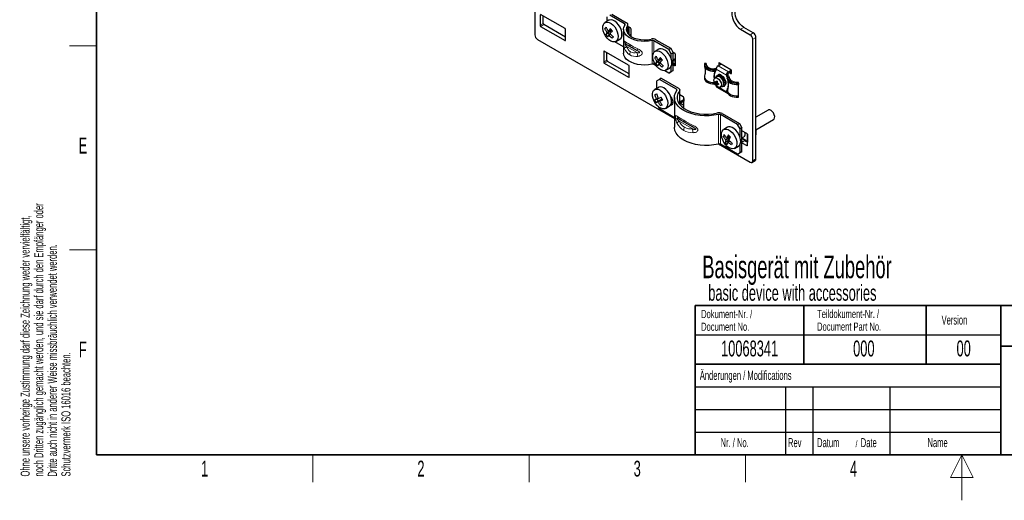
# Paper-space layout 'Blatt4' of a CAD drawing. Header units: millimetres. Extents: x 5 to 418, y 2 to 292.
# Tile 1 of 63: x 9 to 226, y 2 to 108. Entities that reach past the tile are written whole.
import ezdxf

# ---------------------------------------------------------------- set-up
doc = ezdxf.new("R2010")
doc.units = ezdxf.units.MM
doc.layers.add('SLD-0', color=7, linetype='Continuous')
doc.styles.add('SLDTEXTSTYLE0', font='TXT', dxfattribs={"width": 0.605})

psp = doc.layouts.new('Blatt4')

# ---------------------------------------------------------------- linework, layer by layer
at = {"color": 7, "linetype": 'Continuous', "lineweight": 25}
for p, q in [((122.76, 113.15), (122.76, 104.66)), ((123.89, 109.1), (123.89, 106.78)), ((129.41, 106.08), (124.03, 109.18)), ((124.6, 107.19), (124.6, 108.85)), ((142.57, 107.1), (139.3, 108.99)), ((139.73, 109.23), (142.99, 107.35)), ((124.03, 106.54), (129.41, 103.43)), ((129.55, 104.17), (124.74, 106.94)), ((139.09, 107.88), (138.25, 107.39)), ((138.74, 107.68), (138.74, 108.66)), ((143.29, 104.95), (143.29, 106.94)), ((143.87, 106.2), (143.29, 106.54)), ((129.55, 103.51), (129.55, 105.83)), ((138.21, 106.05), (138.53, 106.24)), ((138.41, 104.78), (138.92, 105.07)), ((139.67, 105.74), (138.68, 105.17)), ((138.92, 105.07), (139.69, 105.72)), ((138.92, 105.07), (139.19, 104.7)), ((139.59, 105.86), (138.94, 105.49)), ((139.08, 104.64), (139.44, 104.84)), ((141.93, 105.36), (141.94, 105.37)), ((141.94, 104.37), (141.97, 104.37)), ((141.98, 104.65), (142.05, 104.61)), ((142.34, 105.88), (142.34, 100.66)), ((143.47, 106.43), (143.47, 104.73)), ((143.71, 104.52), (144.01, 104.7)), ((144.01, 104.53), (143.84, 104.43)), ((144.01, 104.39), (143.95, 104.35)), ((144.01, 104.31), (144.01, 105.96)), ((168.18, 105.9), (170.28, 104.69)), ((170.98, 105.1), (168.89, 106.31)), ((123.32, 103.68), (153.56, 86.22)), ((142.34, 102.01), (140.38, 103.14)), ((140.65, 103.24), (141.49, 103.72)), ((143.02, 102.57), (145.32, 101.24)), ((152.32, 101.48), (149.05, 103.36)), ((149.47, 103.61), (152.74, 101.72)), ((170.84, 76.9), (170.84, 103.71)), ((171.55, 77.31), (171.55, 104.12)), ((137.95, 100.98), (137.95, 98.67)), ((143.46, 97.96), (138.09, 101.07)), ((138.65, 99.07), (138.65, 100.74)), ((150.13, 101.51), (149.28, 101.02)), ((152.32, 101.48), (152.74, 101.72)), ((152.88, 100.5), (152.32, 101.48)), ((152.74, 101.72), (153.31, 100.74)), ((153.31, 100.74), (152.88, 100.5)), ((152.88, 99.32), (152.88, 100.5)), ((153.69, 100.54), (153.29, 100.77)), ((153.31, 96.82), (153.31, 100.74)), ((153.83, 97.97), (153.83, 100.29)), ((138.09, 98.42), (143.46, 95.32)), ((143.6, 96.05), (138.8, 98.83)), ((149.54, 97.85), (149.05, 98.13)), ((149.24, 99.68), (149.56, 99.87)), ((149.45, 98.41), (149.95, 98.7)), ((150.7, 99.38), (149.71, 98.8)), ((149.95, 98.7), (150.72, 99.35)), ((149.95, 98.7), (150.22, 98.33)), ((150.62, 99.49), (149.97, 99.12)), ((150.11, 98.27), (150.47, 98.47)), ((153.31, 99.19), (153.75, 99.45)), ((153.83, 98.78), (153.31, 99.08)), ((153.31, 98.11), (153.69, 97.89)), ((153.83, 98.5), (153.59, 98.36)), ((160.17, 98.21), (160.17, 97.91)), ((160.58, 98.33), (160.18, 98.36)), ((160.58, 98.09), (160.58, 98.33)), ((163.21, 97.83), (163.88, 98.23)), ((163.35, 98.37), (163.35, 97.92)), ((166.03, 96.99), (163.49, 98.46)), ((143.6, 95.4), (143.6, 97.72)), ((152.32, 96.25), (151.41, 96.77)), ((151.68, 96.87), (152.53, 97.36)), ((152.32, 96.25), (152.88, 96.58)), ((152.74, 96.49), (152.32, 96.25)), ((153.31, 96.82), (152.74, 96.49)), ((152.88, 96.58), (152.88, 97.75)), ((152.88, 96.58), (153.31, 96.82)), ((160.3, 96), (160.18, 95.56)), ((162.46, 96.65), (162.47, 96.65)), ((162.62, 96.92), (162.78, 96.82)), ((162.78, 96.82), (162.78, 97.1)), ((163.21, 95.83), (163.04, 95.73)), ((165.04, 95.79), (165.04, 95.52)), ((165.04, 95.52), (165.33, 95.68)), ((165.33, 95.96), (165.33, 95.68)), ((165.33, 95.68), (165.49, 95.59)), ((165.47, 96.53), (166.12, 96.9)), ((166.17, 96.61), (165.47, 96.2)), ((165.72, 96.35), (166.03, 96.17)), ((166.17, 96.25), (166.17, 96.74)), ((150.24, 94.85), (149.67, 94.53)), ((149.67, 92.89), (149.67, 94.53)), ((150.66, 95.1), (150.24, 94.85)), ((154.02, 92.67), (150.24, 94.85)), ((150.66, 95.1), (154.44, 92.91)), ((160.17, 95.4), (160.17, 95.11)), ((162.95, 95.45), (162.5, 95.14)), ((162.7, 94.3), (162.56, 94.23)), ((163.04, 94.12), (162.77, 93.97)), ((163.02, 94.31), (162.78, 94.27)), ((162.78, 93.44), (162.78, 93.47)), ((163.02, 93.76), (162.87, 93.66)), ((163.18, 93.99), (163.03, 93.8)), ((165.04, 95.52), (165.2, 95.42)), ((165.26, 95.27), (165.26, 94.97)), ((165.66, 95.21), (165.66, 95.34)), ((167.71, 94.02), (167.65, 94.25)), ((167.71, 94.02), (167.71, 93.72)), ((150.03, 93.09), (149.18, 92.61)), ((154.74, 89.32), (154.74, 92.51)), ((155.51, 91.01), (154.74, 91.46)), ((162.91, 93.17), (165.17, 91.86)), ((163.66, 93.13), (164.15, 93.37)), ((164.44, 93.31), (164.61, 93.41)), ((165.2, 92.32), (165.04, 92.41)), ((165.04, 92.41), (165.04, 92.14)), ((165.26, 92.53), (165.26, 92.53)), ((165.26, 92.47), (165.26, 92.17)), ((149.98, 90.07), (149.48, 89.78)), ((149.6, 90.51), (149.95, 90.71)), ((149.98, 90.07), (149.73, 90.58)), ((150.89, 90.47), (149.91, 89.91)), ((150.88, 90.49), (149.98, 90.07)), ((150.92, 90.41), (150.28, 90.04)), ((150.49, 89.07), (150.82, 89.26)), ((152.87, 90.58), (153.04, 90.68)), ((152.92, 89.86), (153.26, 89.66)), ((153.56, 90.85), (153.56, 84.32)), ((154.74, 89.79), (155.62, 90.3)), ((155.62, 90.13), (154.74, 89.63)), ((155.65, 89.1), (154.74, 89.63)), ((155.65, 90.01), (154.86, 89.55)), ((155.62, 90.63), (155.65, 90.64)), ((155.62, 90.63), (155.62, 90.07)), ((155.65, 90.05), (155.62, 90.07)), ((155.65, 88.48), (155.65, 90.76)), ((167.71, 90.91), (167.71, 91.21)), ((149.87, 88.95), (150.24, 88.32)), ((153.56, 86.4), (150.24, 88.32)), ((151.58, 88.45), (152.43, 88.94)), ((167.49, 84.89), (163.71, 87.08)), ((164.13, 87.32), (167.91, 85.14)), ((174.26, 88.07), (171.55, 86.5)), ((154.59, 86.11), (157.6, 84.37)), ((167.49, 84.89), (167.91, 85.14)), ((168.06, 83.91), (167.49, 84.89)), ((167.91, 85.14), (168.48, 84.16)), ((171.57, 83.74), (175.46, 85.99)), ((165.3, 84.28), (164.45, 83.79)), ((168.48, 84.16), (168.06, 83.91)), ((168.06, 82.08), (168.06, 83.91)), ((168.48, 78.93), (168.48, 84.16)), ((169.57, 82.89), (168.48, 83.52)), ((169.68, 82.77), (169.68, 81)), ((169.71, 80.33), (169.71, 82.65)), ((171.55, 82.61), (171.55, 82.62)), ((171.59, 82.7), (171.59, 83.66)), ((163.3, 80.6), (170.28, 76.57)), ((167.49, 78.36), (163.71, 80.54)), ((164.36, 82.25), (164.68, 82.43)), ((164.77, 80.93), (165.27, 81.22)), ((165.86, 82.03), (164.9, 81.48)), ((165.76, 82.29), (165.08, 81.9)), ((165.27, 81.22), (165.64, 81.66)), ((165.27, 81.22), (165.43, 81.06)), ((165.35, 81.02), (165.74, 81.25)), ((165.74, 82.28), (165.79, 82.26)), ((168.06, 78.69), (168.06, 80.52)), ((168.48, 81.96), (168.92, 82.21)), ((169.32, 81.36), (168.48, 81.85)), ((168.48, 80.88), (169.57, 80.25)), ((169.09, 81.31), (168.77, 81.12)), ((169.18, 81.36), (169.09, 81.31)), ((169.71, 80.98), (169.28, 81.23)), ((169.48, 81.11), (169.44, 81.21)), ((166.85, 79.63), (167.7, 80.12)), ((167.49, 78.36), (168.06, 78.69)), ((167.91, 78.61), (167.49, 78.36)), ((168.48, 78.93), (167.91, 78.61)), ((168.06, 78.69), (168.48, 78.93)), ((170.68, 76.53), (171.38, 76.94))]:
    psp.add_line(p, q, dxfattribs=at)
at = {"color": 7, "linetype": 'Continuous', "lineweight": 18}
for p, q in [((124.6, 107.19), (123.89, 106.78)), ((124.74, 106.94), (124.03, 106.54)), ((142.57, 106.71), (142.57, 107.1)), ((143.22, 105.04), (143.22, 106.73)), ((142.04, 105.03), (141.98, 105.06)), ((144.01, 104.82), (143.63, 104.59)), ((168.89, 106.31), (168.18, 105.9)), ((170.28, 104.69), (170.98, 105.1)), ((129.55, 103.51), (129.41, 103.43)), ((148.62, 98.19), (148.62, 103.41)), ((149.05, 100.83), (149.05, 103.36)), ((171.55, 104.12), (170.84, 103.71)), ((138.09, 101.07), (137.95, 100.98)), ((143.02, 102.11), (145.32, 100.78)), ((138.65, 99.07), (137.95, 98.67)), ((138.8, 98.83), (138.09, 98.42)), ((149.05, 98.13), (149.05, 98.71)), ((153.31, 99.01), (153.83, 98.7)), ((153.59, 98.36), (153.31, 98.52)), ((153.83, 97.97), (153.69, 97.89)), ((163.21, 97.83), (165.47, 96.53)), ((163.49, 98.46), (163.35, 98.37)), ((162.47, 96.65), (162.47, 96.95)), ((162.62, 96.92), (162.62, 96.6)), ((165.04, 95.79), (162.78, 97.1)), ((166.17, 96.25), (166.03, 96.17)), ((143.6, 95.4), (143.46, 95.32)), ((162.47, 93.85), (162.47, 93.93)), ((165.2, 95.1), (165.2, 95.42)), ((165.66, 95.22), (165.66, 95.32)), ((154.02, 92.29), (154.02, 92.67)), ((154.66, 89.42), (154.66, 92.28)), ((162.78, 93.44), (162.85, 93.4)), ((163.37, 93.1), (165.04, 92.14)), ((165.2, 92.32), (165.2, 92.64)), ((153.25, 90.08), (152.91, 90.28)), ((155.62, 90.42), (154.74, 89.91)), ((163.27, 80.59), (163.27, 87.13)), ((163.71, 80.54), (163.71, 87.08)), ((154.59, 85.65), (157.6, 83.91)), ((171.55, 83.63), (171.59, 83.66)), ((171.55, 82.67), (171.59, 82.7)), ((168.48, 81.77), (169.18, 81.36)), ((168.77, 81.12), (168.48, 81.29)), ((169.09, 81.19), (169.09, 81.31)), ((169.71, 80.33), (169.57, 80.25)), ((171.55, 77.31), (170.84, 76.9))]:
    psp.add_line(p, q, dxfattribs=at)
at = {"color": 7, "linetype": 'Continuous', "lineweight": 25, "flags": 128}
for points in [[(168.18, 110.41), (167.72, 110.61), (167.28, 110.68), (166.89, 110.59), (166.58, 110.36), (166.36, 110.01), (166.25, 109.55), (166.25, 109), (166.36, 108.41), (166.58, 107.8), (166.89, 107.22), (167.28, 106.68), (167.72, 106.24), (168.18, 105.9)], [(168.89, 106.31), (168.42, 106.65), (167.98, 107.09), (167.6, 107.62), (167.28, 108.21), (167.07, 108.82), (166.95, 109.41), (166.95, 109.95), (167.07, 110.42), (167.2, 110.67)], [(140.38, 106.42), (140.7, 105.91), (140.95, 105.37), (141.1, 104.82), (141.15, 104.31), (141.09, 103.86), (140.92, 103.49), (140.67, 103.25), (140.34, 103.13), (139.95, 103.15), (139.53, 103.31), (139.11, 103.59), (138.71, 103.98), (138.35, 104.45), (138.06, 104.98), (137.86, 105.53), (137.76, 106.07), (137.77, 106.56), (137.88, 106.97), (138.09, 107.27), (138.38, 107.45), (138.75, 107.5), (139.15, 107.41), (139.58, 107.19), (139.99, 106.85), (140.38, 106.42)], [(141.22, 106.91), (140.84, 107.34), (140.42, 107.68), (140, 107.9), (139.59, 107.99), (139.23, 107.94), (139.09, 107.88)], [(141.49, 103.72), (141.52, 103.74), (141.77, 103.98), (141.93, 104.34), (141.99, 104.8), (141.94, 105.31), (141.79, 105.86), (141.55, 106.4), (141.22, 106.91)], [(148.62, 103.41), (147.84, 103.28), (147.02, 103.23), (146.2, 103.26), (145.41, 103.38), (144.66, 103.58), (143.99, 103.85), (143.41, 104.18), (142.94, 104.57), (142.6, 105), (142.4, 105.46), (142.34, 105.93), (142.43, 106.4), (142.66, 106.85)], [(143.22, 106.73), (143.01, 106.3), (142.94, 105.86), (143.03, 105.41), (143.26, 104.99), (143.62, 104.6), (144.11, 104.25), (144.71, 103.97), (145.39, 103.76), (146.12, 103.62), (146.89, 103.58), (147.66, 103.61), (148.4, 103.73)], [(148.62, 98.19), (147.84, 98.05), (147.02, 98), (146.2, 98.04), (145.41, 98.15), (144.66, 98.35), (143.99, 98.62), (143.41, 98.96), (142.94, 99.34), (142.6, 99.77), (142.4, 100.23), (142.34, 100.66)], [(151.41, 100.05), (151.73, 99.55), (151.98, 99), (152.13, 98.46), (152.18, 97.94), (152.12, 97.49), (151.96, 97.13), (151.7, 96.88), (151.37, 96.76), (150.98, 96.78), (150.56, 96.94), (150.14, 97.22), (149.74, 97.61), (149.38, 98.09), (149.09, 98.62), (148.89, 99.16), (148.79, 99.7), (148.8, 100.19), (148.91, 100.6), (149.12, 100.9), (149.41, 101.09), (149.78, 101.14), (150.18, 101.05), (150.61, 100.83), (151.03, 100.49), (151.41, 100.05)], [(152.25, 100.54), (151.87, 100.97), (151.45, 101.31), (151.03, 101.53), (150.62, 101.62), (150.26, 101.58), (150.13, 101.51)], [(152.53, 97.36), (152.55, 97.37), (152.8, 97.62), (152.96, 97.98), (153.02, 98.43), (152.97, 98.94), (152.82, 99.49), (152.58, 100.03), (152.25, 100.54)], [(153.75, 99.45), (153.8, 99.48), (153.83, 99.51)], [(160.17, 97.91), (160.18, 97.79), (160.28, 97.52), (160.47, 97.27), (160.76, 97.05), (161.12, 96.87), (161.53, 96.74), (161.99, 96.67), (162.46, 96.65)], [(160.18, 98.36), (160.18, 98.09), (160.28, 97.82), (160.47, 97.57), (160.76, 97.35), (161.12, 97.17), (161.54, 97.04), (161.99, 96.97), (162.47, 96.95)], [(160.58, 98.33), (160.58, 98.1), (160.66, 97.89), (160.82, 97.68), (161.05, 97.5), (161.35, 97.36), (161.69, 97.25), (162.06, 97.19), (162.45, 97.18)], [(162.78, 95.33), (162.79, 95.39), (162.94, 95.65), (163.17, 95.78), (163.46, 95.78), (163.78, 95.64)], [(163.95, 95.74), (164.27, 95.48), (164.55, 95.12), (164.76, 94.71), (164.88, 94.29), (164.89, 93.91), (164.8, 93.6), (164.61, 93.41), (164.61, 93.41)], [(160.17, 95.11), (160.18, 94.98), (160.28, 94.72), (160.47, 94.47), (160.76, 94.25), (161.12, 94.07), (161.54, 93.94), (161.99, 93.86), (162.47, 93.85)], [(160.18, 95.56), (160.18, 95.28), (160.28, 95.01), (160.47, 94.76), (160.76, 94.54), (161.12, 94.36), (161.53, 94.23), (161.99, 94.16), (162.38, 94.14)], [(163.14, 95.08), (163.43, 94.83), (163.68, 94.49), (163.85, 94.11), (163.93, 93.73), (163.89, 93.41), (163.74, 93.19), (163.51, 93.09), (163.22, 93.15), (162.92, 93.33), (162.65, 93.63), (162.43, 94), (162.31, 94.39), (162.29, 94.75), (162.39, 95.02), (162.58, 95.18), (162.84, 95.2), (163.14, 95.08)], [(163.61, 95.38), (163.89, 95.14), (164.14, 94.82), (164.32, 94.44), (164.41, 94.07), (164.4, 93.73), (164.29, 93.48), (164.15, 93.37)], [(163.78, 95.64), (164.1, 95.38), (164.38, 95.02), (164.59, 94.62), (164.71, 94.2), (164.73, 93.81), (164.63, 93.51), (164.44, 93.31), (164.18, 93.24), (163.96, 93.28)], [(165.26, 95.34), (165.29, 95.06), (165.42, 94.8), (165.64, 94.56), (165.95, 94.35), (166.34, 94.18), (166.77, 94.07), (167.23, 94.01), (167.71, 94.02)], [(165.26, 94.97), (165.29, 94.76), (165.42, 94.5), (165.65, 94.26), (165.96, 94.05), (166.34, 93.89), (166.77, 93.77), (167.23, 93.72), (167.71, 93.72)], [(165.66, 95.32), (165.68, 95.1), (165.79, 94.89), (165.97, 94.69), (166.22, 94.52), (166.53, 94.38), (166.89, 94.29), (167.26, 94.24), (167.65, 94.25)], [(149.06, 90.06), (148.84, 90.61), (148.71, 91.15), (148.69, 91.65), (148.77, 92.08), (148.96, 92.42), (149.23, 92.63), (149.58, 92.72), (149.98, 92.66), (150.4, 92.47), (150.82, 92.16), (151.22, 91.75), (151.56, 91.26), (151.82, 90.72), (152, 90.17), (152.08, 89.65), (152.04, 89.18), (151.91, 88.79), (151.67, 88.51), (151.36, 88.36), (150.98, 88.35), (150.57, 88.47), (150.15, 88.72), (149.74, 89.09), (149.37, 89.54), (149.06, 90.06)], [(152.43, 88.94), (152.52, 89), (152.75, 89.28), (152.89, 89.66), (152.92, 90.14), (152.85, 90.66), (152.67, 91.21), (152.4, 91.75), (152.06, 92.24), (151.67, 92.65), (151.25, 92.96), (150.83, 93.15), (150.43, 93.21), (150.08, 93.12), (150.03, 93.09)], [(163.27, 87.13), (162.29, 86.94), (161.27, 86.83), (160.24, 86.82), (159.21, 86.89), (158.21, 87.05), (157.27, 87.29), (156.39, 87.61), (155.61, 88), (154.94, 88.45), (154.38, 88.95), (153.97, 89.5), (153.69, 90.07), (153.57, 90.67), (153.6, 91.26), (153.78, 91.85), (154.11, 92.42)], [(154.11, 92.42), (154.12, 92.45), (154.13, 92.48), (154.14, 92.52), (154.13, 92.55), (154.11, 92.58), (154.09, 92.61), (154.06, 92.64), (154.02, 92.67)], [(154.66, 92.28), (154.34, 91.73), (154.18, 91.16), (154.18, 90.57), (154.33, 90), (154.64, 89.44), (155.1, 88.93), (155.69, 88.45), (156.41, 88.04), (157.22, 87.7), (158.12, 87.44), (159.08, 87.26), (160.08, 87.17), (161.08, 87.17), (162.08, 87.26), (163.04, 87.45)], [(154.44, 92.91), (154.54, 92.85), (154.62, 92.78), (154.68, 92.7), (154.72, 92.62), (154.74, 92.53), (154.73, 92.45), (154.71, 92.36), (154.66, 92.28)], [(165.04, 92.14), (165.05, 92.04), (165.08, 91.97), (165.12, 91.9), (165.17, 91.86), (165.23, 91.84), (165.31, 91.83), (165.34, 91.84)], [(165.26, 92.53), (165.29, 92.25), (165.42, 91.99), (165.65, 91.75), (165.96, 91.54), (166.34, 91.38), (166.77, 91.26), (167.23, 91.21), (167.71, 91.21)], [(165.26, 92.17), (165.29, 91.96), (165.42, 91.69), (165.64, 91.45), (165.95, 91.25), (166.34, 91.08), (166.77, 90.97), (167.23, 90.91), (167.71, 90.91)], [(152.69, 89.18), (152.95, 89.21), (153.15, 89.37), (153.26, 89.66), (153.26, 90.02), (153.15, 90.43), (152.95, 90.83), (152.69, 91.16)], [(152.92, 90.88), (152.87, 90.7), (152.85, 90.66)], [(152.85, 89.51), (153.1, 89.43), (153.18, 89.42)], [(155.62, 90.63), (155.64, 90.61), (155.65, 90.59)], [(175.17, 87.76), (174.89, 87.99), (174.59, 88.11), (174.33, 88.1), (174.26, 88.07)], [(175.46, 85.99), (175.59, 86.1), (175.69, 86.35), (175.7, 86.69), (175.61, 87.06), (175.43, 87.44), (175.17, 87.76)], [(163.27, 80.59), (162.29, 80.4), (161.27, 80.3), (160.24, 80.28), (159.21, 80.36), (158.21, 80.51), (157.27, 80.75), (156.39, 81.07), (155.61, 81.46), (154.94, 81.92), (154.38, 82.42), (153.97, 82.97), (153.69, 83.54), (153.57, 84.13), (153.56, 84.32)], [(166.28, 83.17), (166.65, 82.72), (166.96, 82.21), (167.19, 81.66), (167.32, 81.12), (167.35, 80.61), (167.27, 80.17), (167.09, 79.83), (166.82, 79.61), (166.47, 79.52), (166.08, 79.57), (165.66, 79.75), (165.23, 80.05), (164.84, 80.46), (164.49, 80.95), (164.22, 81.48), (164.04, 82.03), (163.96, 82.56), (163.99, 83.04), (164.12, 83.43), (164.34, 83.71), (164.65, 83.87), (165.03, 83.89), (165.44, 83.78), (165.86, 83.53), (166.28, 83.17)], [(164.88, 84.03), (164.78, 84.01), (164.59, 83.87)], [(167.12, 83.66), (166.71, 84.02), (166.29, 84.27), (165.87, 84.38), (165.5, 84.36), (165.3, 84.28)], [(167.7, 80.12), (167.93, 80.32), (168.11, 80.66), (168.19, 81.1), (168.17, 81.61), (168.03, 82.15), (167.81, 82.7), (167.5, 83.21), (167.12, 83.66)]]:
    psp.add_lwpolyline(points, dxfattribs=at)
at = {"color": 7, "linetype": 'Continuous', "lineweight": 25}
for centre, radius, start, end in [((124.2, 106.79), 0.307, 182.6055, 237.3945), ((124.9, 107.2), 0.307, 182.6055, 237.3945), ((142.51, 106.94), 0.171, 329.3823, 70.3715), ((142.85, 106.95), 0.427, 329.3823, 70.3715), ((123.99, 104.71), 1.23, 182.6055, 237.3945), ((129.24, 105.82), 0.307, 2.6055, 57.3945), ((142.89, 102.38), 5.95, 137.9949, 141.9328), ((140.79, 103.48), 2.71, 141.1893, 151.241), ((141.19, 102.94), 2.71, 141.1893, 151.241), ((147.17, 98.08), 11.07, 134.0948, 138.0145), ((147.57, 97.55), 11.07, 134.0948, 138.0145), ((140.85, 104.86), 1.21, 331.8606, 27.923), ((143.71, 105.94), 0.307, 2.6055, 57.3945), ((169.61, 103.66), 1.23, 2.6055, 57.3945), ((170.32, 104.07), 1.23, 2.6055, 57.3945), ((129.46, 103.5), 0.0873, 230.7967, 9.214), ((144.5, 100.24), 5.95, 137.9949, 141.9328), ((148.76, 102.22), 1.56, 62.8298, 103.4296), ((148.77, 102.81), 0.623, 62.8298, 103.4296), ((138.03, 101), 0.0873, 50.7967, 189.214), ((153.92, 96.02), 5.95, 137.9949, 141.9328), ((153.52, 100.28), 0.307, 2.6055, 57.3945), ((138.25, 98.68), 0.307, 182.6055, 237.3945), ((138.96, 99.09), 0.307, 182.6055, 237.3945), ((143.3, 97.7), 0.307, 2.6055, 57.3945), ((148.77, 97.58), 0.623, 62.8298, 103.4296), ((151.82, 97.11), 2.71, 141.1893, 151.241), ((152.22, 96.57), 2.71, 141.1893, 151.241), ((158.2, 91.71), 11.07, 134.0948, 138.0145), ((158.6, 91.18), 11.07, 134.0948, 138.0145), ((155.53, 93.87), 5.95, 137.9949, 141.9328), ((153.79, 98.06), 0.355, 123.0919, 163.9847), ((153.74, 97.96), 0.0873, 230.7967, 9.214), ((163.7, 97.06), 0.922, 122.6055, 177.3945), ((163.43, 98.39), 0.0873, 50.7967, 189.214), ((162.48, 96.22), 0.96, 71.8444, 92.093), ((162.48, 96.66), 0.293, 62.1128, 92.8474), ((163.51, 95.2), 0.7, 50.6806, 114.9834), ((165.96, 95.75), 0.922, 122.6055, 177.3945), ((165.63, 95.94), 0.307, 122.6055, 177.3945), ((165.87, 96.73), 0.307, 2.6055, 57.3945), ((166.09, 96.24), 0.0873, 230.7967, 9.214), ((143.52, 95.39), 0.0873, 230.7967, 9.214), ((162.48, 93.5), 0.344, 84.599, 91.704), ((163.48, 96.37), 2.22, 245.5898, 251.5306), ((164.35, 94.23), 1.79, 175.9491, 180.0155), ((164.28, 95.4), 2.08, 214.2703, 223.4092), ((164.67, 94.43), 1.96, 193.4942, 202.8833), ((164.61, 93.54), 1.97, 150.1765, 158.1599), ((163.92, 95.23), 1.89, 236.064, 240.063), ((164.65, 97.2), 3.21, 236.8838, 239.2432), ((163.23, 94.94), 0.583, 49.885, 119.0367), ((165.24, 93.13), 2.31, 162.9274, 168.2852), ((166.81, 94.65), 3.81, 183.1052, 188.2815), ((163.49, 95.71), 1.96, 256.5448, 264.8217), ((165.56, 96.96), 3.81, 228.5766, 233.8564), ((166.49, 93.71), 3.18, 176.8367, 179.1279), ((163.06, 94.13), 1.36, 356.3157, 63.6789), ((165.17, 95.33), 0.0974, 0.9886, 66.3642), ((165.37, 95.32), 0.292, 0.9886, 66.3642), ((145.98, 101.45), 10.48, 288.385, 290.5553), ((163.07, 93.41), 0.296, 173.7012, 234.9867), ((165.15, 92.22), 0.114, 20.8732, 63.3361), ((148.19, 94.65), 4.37, 283.0007, 288.8689), ((148.49, 94.04), 4.37, 283.0007, 288.8689), ((142.87, 109.62), 20.26, 290.5424, 292.6481), ((143.17, 109.01), 20.26, 290.5424, 292.6481), ((147.18, 99.02), 10.48, 288.385, 290.5553), ((155.35, 90.75), 0.307, 2.6055, 57.3945), ((163.42, 85.93), 1.56, 62.8584, 104.1984), ((163.42, 86.52), 0.624, 62.8584, 104.1984), ((168.23, 80.85), 4.11, 153.8122, 160.0958), ((168.33, 82.82), 0.853, 314.306, 22.9776), ((169.4, 82.63), 0.307, 2.6055, 57.3945), ((171.33, 83.65), 0.264, 2.1099, 33.0167), ((171.5, 82.69), 0.0896, 305.3434, 5.9687), ((163.42, 79.99), 0.624, 62.8584, 104.1984), ((167.1, 80.65), 2.35, 159.3611, 173.1383), ((171.17, 78.9), 6.79, 147.0605, 153.834), ((167.55, 80.19), 2.35, 159.3611, 173.1383), ((171.62, 78.44), 6.79, 147.0605, 153.834), ((170.02, 79), 4.11, 153.8122, 160.0958), ((168.96, 80.83), 0.355, 123.0919, 163.9847), ((169.62, 80.31), 0.0873, 230.7967, 9.214), ((170.5, 76.84), 0.349, 230.7967, 9.214), ((171.16, 77.26), 0.394, 305.0133, 6.2988)]:
    psp.add_arc(centre, radius, start, end, dxfattribs=at)
at = {"color": 7, "linetype": 'Continuous', "lineweight": 18}
for centre, radius, start, end in [((143.49, 103.37), 0.927, 186.9601, 239.5747), ((144.19, 102.47), 0.503, 174.3796, 234.302), ((143.39, 101.3), 0.887, 114.6077, 157.5565), ((145.13, 100.22), 1.44, 148.8563, 178.0435), ((138.11, 105.77), 8.52, 327.8977, 330.3837), ((147.36, 100.8), 2.03, 180.5526, 204.9553), ((155.03, 86.84), 0.858, 187.2283, 239.2011), ((155.14, 84.79), 1.02, 122.7294, 161.1051), ((156.11, 85.81), 0.503, 174.3796, 234.302), ((157.05, 83.55), 1.44, 148.8563, 178.0435), ((159.46, 83.7), 1.87, 173.598, 198.948), ((158.12, 84.41), 0.523, 145.5985, 184.8383)]:
    psp.add_arc(centre, radius, start, end, dxfattribs=at)
for centre, major_axis, ratio, start_param, end_param in [((146.94, 101.46), (4.59, -2.1), 0.103924, 3.504783, 3.974535), ((146.44, 100.59), (3.6, -2.08), 0.00007, 2.356235, 2.825987), ((146.94, 101.46), (4.59, -2.1), 0.103924, 3.974535, 4.444287), ((146.94, 105.08), (3.49, 4.66), 0.642287, 2.749184, 3.218936), ((146.44, 105.37), (2.55, 4.41), 0.577335, 2.671882, 3.141633), ((146.94, 105.08), (3.49, 4.66), 0.642287, 3.218936, 3.688688), ((146.44, 100.59), (3.6, -2.08), 0.00007, 1.886483, 2.356235), ((146.44, 105.37), (2.55, 4.41), 0.577335, 3.141633, 3.611385), ((160.56, 83.81), (7, -3.48), 0.066109, 3.597362, 3.959875), ((160.56, 91.36), (5.17, 7.62), 0.619756, 2.823878, 3.186392), ((160.06, 82.95), (6, -3.46), 0.00007, 2.356235, 2.718749), ((160.06, 91.65), (4.24, 7.35), 0.577335, 2.77912, 3.141633), ((160.56, 83.81), (7, -3.48), 0.066109, 3.959875, 4.322389), ((160.06, 82.95), (6, -3.46), 0.00007, 1.993722, 2.356235), ((160.56, 91.36), (5.17, 7.62), 0.619756, 3.186392, 3.548905), ((160.06, 91.65), (4.24, 7.35), 0.577335, 3.141633, 3.504147)]:
    psp.add_ellipse(centre, major_axis=major_axis, ratio=ratio, start_param=start_param, end_param=end_param, dxfattribs=at)
at = {"color": 7, "linetype": 'Continuous', "lineweight": 25}
for centre, major_axis, ratio, start_param, end_param in [((169.22, 81), (-0.118, 0.315), 0.431648, 5.112062, 6.35548), ((169.28, 81.12), (-0.068, 0.253), 0.688236, 4.893931, 6.464728)]:
    psp.add_ellipse(centre, major_axis=major_axis, ratio=ratio, start_param=start_param, end_param=end_param, dxfattribs=at)
for points, knots in [([(138.68, 105.17), (138.63, 105.24), (138.54, 105.38), (138.42, 105.6), (138.3, 105.83), (138.24, 105.98), (138.21, 106.05)], [0, 0, 0, 0, 0.248164, 0.497051, 0.748151, 1, 1, 1, 1]), ([(138.41, 104.78), (138.48, 104.69), (138.6, 104.5), (138.75, 104.33), (138.82, 104.24)], [0, 0, 0, 0, 0.4986324, 1, 1, 1, 1]), ([(138.47, 106.37), (138.5, 106.29), (138.57, 106.14), (138.68, 105.92), (138.8, 105.7), (138.89, 105.56), (138.94, 105.49)], [0, 0, 0, 0, 0.248164, 0.497051, 0.748151, 1, 1, 1, 1]), ([(139.82, 103.91), (139.75, 103.96), (139.62, 104.08), (139.43, 104.25), (139.25, 104.44), (139.14, 104.57), (139.08, 104.64)], [0, 0, 0, 0, 0.248164, 0.497051, 0.748151, 1, 1, 1, 1]), ([(139.34, 104.95), (139.4, 104.89), (139.51, 104.76), (139.69, 104.57), (139.88, 104.39), (140.01, 104.28), (140.08, 104.22)], [0, 0, 0, 0, 0.248164, 0.497051, 0.748151, 1, 1, 1, 1]), ([(139.87, 105.49), (139.8, 105.58), (139.65, 105.75), (139.53, 105.94), (139.47, 106.03)], [0, 0, 0, 0, 0.498632, 1, 1, 1, 1]), ([(149.5, 100), (149.53, 99.92), (149.6, 99.77), (149.71, 99.55), (149.83, 99.33), (149.93, 99.19), (149.97, 99.12)], [0, 0, 0, 0, 0.248164, 0.497051, 0.748151, 1, 1, 1, 1]), ([(149.71, 98.8), (149.66, 98.88), (149.57, 99.02), (149.45, 99.23), (149.34, 99.46), (149.27, 99.61), (149.24, 99.68)], [0, 0, 0, 0, 0.248164, 0.497051, 0.748151, 1, 1, 1, 1]), ([(149.45, 98.41), (149.51, 98.32), (149.63, 98.14), (149.78, 97.96), (149.85, 97.87)], [0, 0, 0, 0, 0.4986324, 1, 1, 1, 1]), ([(150.85, 97.54), (150.78, 97.6), (150.65, 97.71), (150.46, 97.89), (150.28, 98.07), (150.17, 98.2), (150.11, 98.27)], [0, 0, 0, 0, 0.248164, 0.497051, 0.748151, 1, 1, 1, 1]), ([(150.37, 98.58), (150.43, 98.52), (150.54, 98.39), (150.72, 98.2), (150.91, 98.02), (151.04, 97.91), (151.11, 97.85)], [0, 0, 0, 0, 0.248164, 0.497051, 0.748151, 1, 1, 1, 1]), ([(150.9, 99.13), (150.83, 99.21), (150.69, 99.39), (150.56, 99.57), (150.5, 99.66)], [0, 0, 0, 0, 0.498632, 1, 1, 1, 1]), ([(160.2, 97.67), (160.24, 97.55), (160.34, 97.25), (160.39, 96.69), (160.35, 96.22), (160.3, 95.98), (160.29, 95.93)], [0, 0, 0, 0, 0.221638, 0.57749, 0.917445, 1, 1, 1, 1]), ([(162.47, 96.65), (162.49, 96.65), (162.54, 96.64), (162.59, 96.62), (162.61, 96.6), (162.62, 96.6), (162.62, 96.6)], [0, 0, 0, 0, 0.40398, 0.8078, 0.981847, 1, 1, 1, 1]), ([(165.26, 95.04), (165.26, 95.05), (165.26, 95.07), (165.23, 95.09), (165.21, 95.1), (165.21, 95.1), (165.2, 95.1)], [0, 0, 0, 0, 0.404663, 0.809166, 0.981846, 1, 1, 1, 1]), ([(165.44, 93.97), (165.45, 93.91), (165.48, 93.65), (165.44, 93.22), (165.36, 92.8), (165.28, 92.59), (165.26, 92.53)], [0, 0, 0, 0, 0.107746, 0.479302, 0.860328, 1, 1, 1, 1]), ([(165.3, 94.73), (165.31, 94.71), (165.38, 94.52), (165.44, 94.22), (165.44, 93.96), (165.44, 93.89)], [0, 0, 0, 0, 0.077782, 0.7857399, 1, 1, 1, 1]), ([(167.71, 91.21), (167.7, 91.48), (167.68, 92.02), (167.68, 92.7), (167.69, 93.27), (167.7, 93.57), (167.71, 93.72)], [0, 0, 0, 0, 0.28122, 0.568632, 0.782967, 1, 1, 1, 1]), ([(149.6, 90.51), (149.57, 90.59), (149.51, 90.75), (149.42, 90.99), (149.34, 91.24), (149.3, 91.41), (149.28, 91.5)], [0, 0, 0, 0, 0.248164, 0.497051, 0.748151, 1, 1, 1, 1]), ([(149.66, 91.63), (149.68, 91.55), (149.72, 91.38), (149.79, 91.13), (149.88, 90.89), (149.95, 90.72), (149.98, 90.64)], [0, 0, 0, 0, 0.248164, 0.497051, 0.748151, 1, 1, 1, 1]), ([(165.26, 92.53), (165.26, 92.55), (165.26, 92.58), (165.23, 92.61), (165.21, 92.63), (165.21, 92.64), (165.2, 92.64)], [0, 0, 0, 0, 0.40398, 0.8078, 0.981847, 1, 1, 1, 1]), ([(149.17, 90.39), (149.22, 90.29), (149.31, 90.08), (149.42, 89.88), (149.48, 89.78)], [0, 0, 0, 0, 0.498632, 1, 1, 1, 1]), ([(150.49, 89.07), (150.44, 89.14), (150.33, 89.26), (150.18, 89.47), (150.04, 89.68), (149.95, 89.83), (149.91, 89.91)], [0, 0, 0, 0, 0.248164, 0.497051, 0.748151, 1, 1, 1, 1]), ([(150.28, 90.04), (150.32, 89.96), (150.41, 89.82), (150.55, 89.61), (150.7, 89.4), (150.81, 89.27), (150.86, 89.2)], [0, 0, 0, 0, 0.248164, 0.497051, 0.748151, 1, 1, 1, 1]), ([(150.97, 90.31), (150.92, 90.41), (150.81, 90.61), (150.72, 90.81), (150.67, 90.92)], [0, 0, 0, 0, 0.498632, 1, 1, 1, 1]), ([(164.54, 82.66), (164.58, 82.6), (164.66, 82.47), (164.79, 82.27), (164.93, 82.08), (165.03, 81.96), (165.08, 81.9)], [0, 0, 0, 0, 0.248164, 0.497051, 0.748151, 1, 1, 1, 1]), ([(164.9, 81.48), (164.85, 81.54), (164.75, 81.66), (164.61, 81.86), (164.48, 82.05), (164.4, 82.18), (164.36, 82.25)], [0, 0, 0, 0, 0.248164, 0.497051, 0.748151, 1, 1, 1, 1]), ([(164.77, 80.93), (164.84, 80.86), (164.98, 80.7), (165.14, 80.55), (165.22, 80.47)], [0, 0, 0, 0, 0.498632, 1, 1, 1, 1]), ([(166.15, 80.4), (166.08, 80.45), (165.94, 80.54), (165.74, 80.69), (165.54, 80.85), (165.41, 80.96), (165.35, 81.02)], [0, 0, 0, 0, 0.248164, 0.497051, 0.748151, 1, 1, 1, 1]), ([(165.92, 82.13), (165.84, 82.21), (165.69, 82.35), (165.55, 82.51), (165.48, 82.59)], [0, 0, 0, 0, 0.498632, 1, 1, 1, 1]), ([(165.53, 81.43), (165.59, 81.38), (165.71, 81.27), (165.91, 81.11), (166.11, 80.96), (166.26, 80.86), (166.33, 80.82)], [0, 0, 0, 0, 0.248164, 0.497051, 0.748151, 1, 1, 1, 1])]:
    psp.add_open_spline(points, degree=3, knots=knots, dxfattribs=at)
at = {"color": 7, "linetype": 'Continuous', "lineweight": 18}
for points, knots in [([(142.57, 101.64), (142.54, 101.71), (142.51, 101.83), (142.47, 101.99), (142.44, 102.14), (142.41, 102.28), (142.4, 102.41), (142.39, 102.53), (142.38, 102.65), (142.37, 102.77), (142.37, 102.89), (142.37, 103), (142.37, 103.08), (142.37, 103.16), (142.38, 103.22), (142.39, 103.28), (142.41, 103.32), (142.43, 103.34), (142.46, 103.33), (142.49, 103.32), (142.53, 103.29), (142.55, 103.27), (142.57, 103.26)], [0, 0, 0, 0, 0.093784, 0.141388, 0.189267, 0.258485, 0.293878, 0.329573, 0.374129, 0.419729, 0.460112, 0.502408, 0.54615, 0.567676, 0.619544, 0.67332, 0.732974, 0.794012, 0.844664, 0.895712, 0.947733, 1, 1, 1, 1]), ([(143.02, 102.57), (142.95, 102.61), (142.84, 102.67), (142.74, 102.7), (142.69, 102.7), (142.67, 102.69), (142.66, 102.67), (142.65, 102.64), (142.66, 102.61), (142.67, 102.56), (142.72, 102.45), (142.84, 102.29), (142.95, 102.18), (143.02, 102.11)], [0, 0, 0, 0, 0.243429, 0.365333, 0.410278, 0.455519, 0.479541, 0.503771, 0.525106, 0.55474, 0.607268, 0.765765, 1, 1, 1, 1]), ([(145.32, 100.78), (145.42, 100.75), (145.56, 100.72), (145.72, 100.71), (145.8, 100.73), (145.83, 100.75), (145.85, 100.77), (145.86, 100.8), (145.85, 100.83), (145.82, 100.88), (145.74, 100.97), (145.57, 101.09), (145.42, 101.18), (145.32, 101.24)], [0, 0, 0, 0, 0.243429, 0.365333, 0.410278, 0.455519, 0.479541, 0.503771, 0.525106, 0.55474, 0.607268, 0.765765, 1, 1, 1, 1]), ([(145.51, 101.56), (145.68, 101.47), (145.97, 101.32), (146.28, 101.06), (146.41, 100.86), (146.46, 100.69), (146.46, 100.57), (146.41, 100.41), (146.29, 100.24), (145.98, 100.03), (145.69, 99.97), (145.51, 99.94)], [0, 0, 0, 0, 0.189367, 0.329565, 0.41974, 0.460254, 0.546207, 0.567803, 0.673336, 0.794095, 1, 1, 1, 1]), ([(162.34, 94.87), (162.33, 94.92), (162.28, 95.18), (162.28, 95.63), (162.33, 96.18), (162.42, 96.49), (162.46, 96.65)], [0, 0, 0, 0, 0.073038, 0.386347, 0.689648, 1, 1, 1, 1]), ([(162.62, 96.6), (162.51, 96.28), (162.37, 95.85), (162.45, 95.26), (162.48, 95.1)], [0, 0, 0, 0, 0.711536, 1, 1, 1, 1]), ([(165.2, 92.64), (165.23, 92.7), (165.35, 93.06), (165.47, 93.84), (165.29, 94.68), (165.2, 95.1)], [0, 0, 0, 0, 0.092912, 0.543954, 1, 1, 1, 1]), ([(154.18, 85.12), (154.15, 85.17), (154.1, 85.27), (154.03, 85.43), (153.97, 85.6), (153.92, 85.78), (153.87, 85.94), (153.84, 86.09), (153.82, 86.22), (153.81, 86.33), (153.8, 86.42), (153.8, 86.51), (153.8, 86.58), (153.81, 86.65), (153.81, 86.71), (153.83, 86.78), (153.86, 86.82), (153.91, 86.85), (153.97, 86.85), (154.07, 86.81), (154.14, 86.76), (154.18, 86.74)], [0, 0, 0, 0, 0.062305, 0.124892, 0.188707, 0.253202, 0.304518, 0.356782, 0.393792, 0.431627, 0.45677, 0.488441, 0.52103, 0.542493, 0.579955, 0.618591, 0.673152, 0.72939, 0.816404, 0.905486, 1, 1, 1, 1]), ([(154.59, 86.11), (154.45, 86.19), (154.29, 86.28), (154.12, 86.33), (154.07, 86.32), (154.06, 86.3), (154.06, 86.28), (154.06, 86.26), (154.07, 86.22), (154.11, 86.15), (154.28, 85.92), (154.45, 85.77), (154.59, 85.65)], [0, 0, 0, 0, 0.3441325, 0.4302868, 0.47373, 0.4881413, 0.5001221, 0.5121208, 0.5280545, 0.5562071, 0.6440592, 1, 1, 1, 1]), ([(157.6, 83.91), (157.77, 83.85), (157.98, 83.78), (158.21, 83.77), (158.27, 83.79), (158.29, 83.82), (158.29, 83.83), (158.29, 83.86), (158.28, 83.89), (158.22, 83.95), (158, 84.14), (157.77, 84.27), (157.6, 84.37)], [0, 0, 0, 0, 0.344132, 0.430287, 0.47373, 0.488141, 0.500122, 0.512121, 0.528055, 0.556207, 0.644059, 1, 1, 1, 1]), ([(157.69, 84.71), (157.92, 84.58), (158.26, 84.39), (158.58, 84.08), (158.69, 83.91), (158.74, 83.77), (158.75, 83.67), (158.72, 83.53), (158.63, 83.38), (158.37, 83.2), (158.02, 83.11), (157.78, 83.1), (157.69, 83.09)], [0, 0, 0, 0, 0.252772, 0.35641, 0.431264, 0.456482, 0.520706, 0.542233, 0.618281, 0.729032, 0.905201, 1, 1, 1, 1])]:
    psp.add_open_spline(points, degree=3, knots=knots, dxfattribs=at)
at = {"layer": 'SLD-0', "lineweight": 35}
for p, q in [((26, 282.5), (26, 12)), ((158.12, 45), (225.62, 45)), ((158.12, 45), (158.12, 32)), ((182.12, 45), (182.12, 32)), ((209.12, 45), (209.12, 32)), ((225.62, 45), (225.62, 32)), ((225.62, 45), (266.33, 45)), ((225.62, 45), (225.62, 36)), ((225.62, 36), (266.33, 36)), ((225.62, 36), (225.62, 12)), ((158.12, 32), (158.12, 12)), ((158.12, 32), (225.62, 32)), ((225.62, 32), (225.62, 12)), ((26, 12), (408, 12)), ((158.12, 12), (225.62, 12)), ((225.62, 12), (266.33, 12))]:
    psp.add_line(p, q, dxfattribs=at)
at = {"layer": 'SLD-0', "lineweight": 18}
for p, q in [((20, 102.25), (26, 102.25)), ((20, 57.25), (26, 57.25)), ((73.75, 6), (73.75, 12)), ((121.5, 6), (121.5, 12)), ((169.25, 6), (169.25, 12)), ((217, 12), (214.5, 7)), ((217, 2), (217, 12)), ((219.5, 7), (217, 12)), ((214.5, 7), (219.5, 7))]:
    psp.add_line(p, q, dxfattribs=at)
at = {"layer": 'SLD-0'}
for p, q in [((158.12, 38.5), (225.62, 38.5)), ((158.12, 27), (225.62, 27)), ((178.12, 27), (178.12, 12)), ((184.12, 27), (184.12, 12)), ((201.12, 27), (201.12, 12)), ((158.12, 22), (225.62, 22)), ((158.12, 17), (225.62, 17))]:
    psp.add_line(p, q, dxfattribs=at)
at = {"layer": 'SLD-0', "lineweight": 25}
psp.add_line((158.12, 32), (225.62, 32), dxfattribs=at)

# ---------------------------------------------------------------- texts
at = {"layer": 'SLD-0', "char_height": 2, "attachment_point": 1, "rotation": 90, "style": 'SLDTEXTSTYLE0'}
for s, insert in [('noch Dritten zugänglich gemacht werden, und sie darf durch den Empfänger oder', (12.23, 7.24)), ('Ohne unsere vorherige Zustimmung darf diese Zeichnung weder vervielfältigt,', (9.23, 7.24)), ('Dritte auch nicht in anderer Weise missbräuchlich verwendet werden.', (15.23, 7.24)), ('Schutzvermerk ISO 16016 beachten.', (18.23, 7.24))]:
    psp.add_mtext(s, dxfattribs=dict(at, insert=insert))
at = {"layer": 'SLD-0', "style": 'SLDTEXTSTYLE0'}
for s, insert, char_height, attachment_point in [('E', (22.98, 82), 3.5, 2), ('Basisgerät mit Zubehör', (159.72, 55.99), 5, 1), ('basic device with accessories', (161.03, 49.52), 3.5, 1), ('Dokument-Nr. /', (159.47, 43.99), 1.8, 1), ('Teildokument-Nr. /', (185.07, 44.01), 1.8, 1), ('Version', (212.55, 42.76), 2, 1), ('Document No.', (159.47, 41.19), 1.8, 1), ('Document Part No.', (185.07, 41.21), 1.8, 1), ('F', (22.95, 37), 3.5, 2), ('10068341', (170.16, 37.24), 3.5, 2), ('000', (195.38, 37.24), 3.5, 2), ('00', (217.42, 37.25), 3.5, 2), ('Änderungen / Modifications', (159.17, 30.56), 2, 1), ('Nr. / No.', (163.75, 15.72), 2, 1), ('Rev', (178.64, 15.72), 2, 1), ('Datum', (185.06, 15.72), 2, 1), ('/', (193.55, 15.22), 1.5, 1), ('Date', (194.7, 15.72), 2, 1), ('Name', (209.43, 15.73), 2, 1), ('1', (49.85, 10.74), 3.5, 2), ('2', (97.6, 10.74), 3.5, 2), ('3', (145.35, 10.74), 3.5, 2), ('4', (193.1, 10.74), 3.5, 2)]:
    psp.add_mtext(s, dxfattribs=dict(at, insert=insert, char_height=char_height, attachment_point=attachment_point))

doc.saveas('drawing.dxf')
